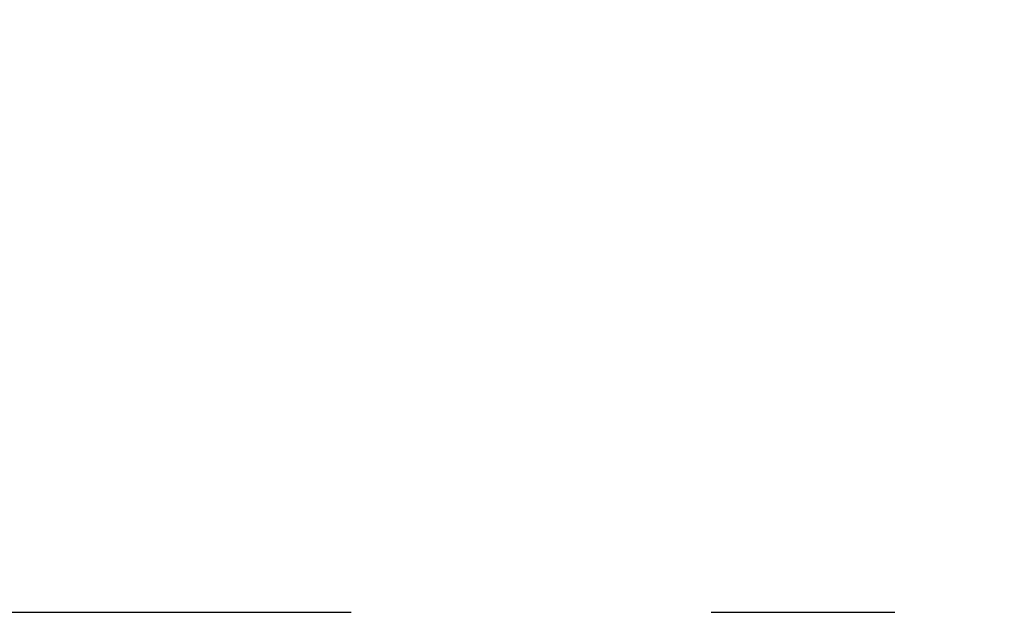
# Model space of a CAD drawing. Header units: millimetres. Extents: x 160 to 432, y 133 to 332.
# Tile 45 of 51: x 273.46 to 281.86, y 226.74 to 231.8. Entities that reach past the tile are written whole.
import ezdxf

# ---------------------------------------------------------------- set-up
doc = ezdxf.new("R2010")
doc.units = ezdxf.units.MM
doc.header["$LTSCALE"] = 30.734
doc.linetypes.add('HIDDEN', pattern=[0.2, 0.1, -0.1])
doc.layers.add('KONSTR_EL', color=7, linetype='CONTINUOUS')

msp = doc.modelspace()

# ---------------------------------------------------------------- linework, layer by layer
at = {"layer": 'KONSTR_EL', "color": 8, "linetype": 'HIDDEN'}
msp.add_line((267.0674, 226.7353), (280.9277, 226.7353), dxfattribs=at)
for radius in [40.5, 32.4, 24.3]:
    msp.add_circle((261.4674, 232.3353), radius, dxfattribs=at)
msp.add_arc((261.4674, 232.3353), 20.3, 0, 270, dxfattribs=at)

doc.saveas('drawing.dxf')
